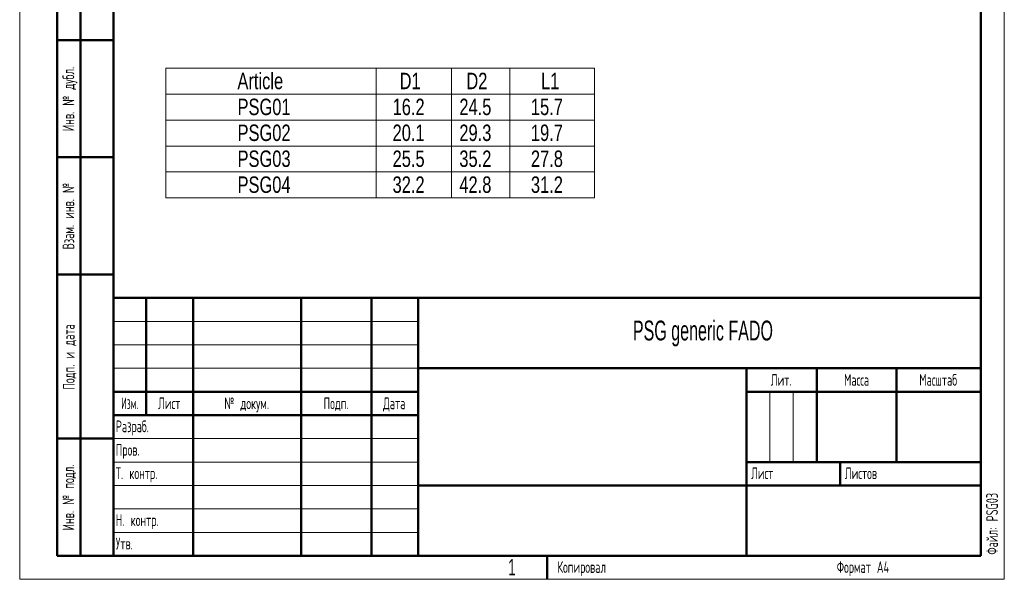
# Model space of a CAD drawing. Header units: millimetres. Extents: x 0 to 210, y 0 to 297.
# Tile 1 of 11: x 0 to 210, y 0 to 119. Entities that reach past the tile are written whole.
import ezdxf

# ---------------------------------------------------------------- set-up
doc = ezdxf.new("R2010")
doc.units = ezdxf.units.MM
doc.layers.add('ОСЕВЫЕ', color=7, linetype='Continuous')
doc.styles.add('SLDTEXTSTYLE0', font='TXT', dxfattribs={"width": 0.605, "bigfont": 'bigfont'})
doc.styles.add('SLDTEXTSTYLE1', font='TXT', dxfattribs={"width": 0.605})
doc.styles.add('SLDTEXTSTYLE2', font='TXT', dxfattribs={"width": 0.52792, "bigfont": 'bigfont'})
doc.styles.add('SLDTEXTSTYLE3', font='TXT', dxfattribs={"width": 0.75})

# ---------------------------------------------------------------- blocks, each defined once
blk = doc.blocks.new('SW_TABLEANNOTATION_0')
at = {"color": 0, "linetype": 'Continuous', "lineweight": 18}
for p, q in [((0, 0), (0, -5.53)), ((0, 0), (44.88, 0)), ((44.88, 0), (44.88, -5.53)), ((44.88, 0), (60.88, 0)), ((60.88, 0), (60.88, -5.53)), ((60.88, 0), (73.34, 0)), ((73.34, 0), (73.34, -5.53)), ((73.34, 0), (91.41, 0)), ((91.41, 0), (91.41, -5.53)), ((0, -5.53), (44.88, -5.53)), ((0, -5.53), (0, -11.05)), ((44.88, -5.53), (60.88, -5.53)), ((44.88, -5.53), (44.88, -11.05)), ((60.88, -5.53), (73.34, -5.53)), ((60.88, -5.53), (60.88, -11.05)), ((73.34, -5.53), (91.41, -5.53)), ((73.34, -5.53), (73.34, -11.05)), ((91.41, -5.53), (91.41, -11.05)), ((0, -11.05), (0, -16.58)), ((0, -11.05), (44.88, -11.05)), ((44.88, -11.05), (44.88, -16.58)), ((44.88, -11.05), (60.88, -11.05)), ((60.88, -11.05), (60.88, -16.58)), ((60.88, -11.05), (73.34, -11.05)), ((73.34, -11.05), (73.34, -16.58)), ((73.34, -11.05), (91.41, -11.05)), ((91.41, -11.05), (91.41, -16.58)), ((0, -16.58), (0, -22.1)), ((0, -16.58), (44.88, -16.58)), ((44.88, -16.58), (44.88, -22.1)), ((44.88, -16.58), (60.88, -16.58)), ((60.88, -16.58), (60.88, -22.1)), ((60.88, -16.58), (73.34, -16.58)), ((73.34, -16.58), (73.34, -22.1)), ((73.34, -16.58), (91.41, -16.58)), ((91.41, -16.58), (91.41, -22.1)), ((0, -22.1), (0, -27.63)), ((0, -22.1), (44.88, -22.1)), ((44.88, -22.1), (44.88, -27.63)), ((44.88, -22.1), (60.88, -22.1)), ((60.88, -22.1), (60.88, -27.63)), ((60.88, -22.1), (73.34, -22.1)), ((73.34, -22.1), (73.34, -27.63)), ((73.34, -22.1), (91.41, -22.1)), ((91.41, -22.1), (91.41, -27.63)), ((0, -27.63), (44.88, -27.63)), ((44.88, -27.63), (60.88, -27.63)), ((60.88, -27.63), (73.34, -27.63)), ((73.34, -27.63), (91.41, -27.63))]:
    blk.add_line(p, q, dxfattribs=at)
at = {"color": 0, "linetype": 'Continuous', "lineweight": 0, "char_height": 3.5, "attachment_point": 1, "style": 'SLDTEXTSTYLE3'}
for s, insert in [('Article', (15.26, -0.95)), ('D1', (49.85, -0.95)), ('D2', (64.08, -0.95)), ('L1', (80.01, -0.95)), ('PSG01', (15.28, -6.48)), ('16.2', (48.35, -6.48)), ('24.5', (62.59, -6.48)), ('15.7', (77.85, -6.48)), ('PSG02', (15.28, -12)), ('20.1', (48.35, -12)), ('29.3', (62.59, -12)), ('19.7', (77.85, -12)), ('PSG03', (15.28, -17.53)), ('25.5', (48.35, -17.53)), ('35.2', (62.59, -17.53)), ('27.8', (77.85, -17.53)), ('PSG04', (15.28, -23.06)), ('32.2', (48.35, -23.06)), ('42.8', (62.59, -23.06)), ('31.2', (77.85, -23.06))]:
    blk.add_mtext(s, dxfattribs=dict(at, insert=insert))

msp = doc.modelspace()

# ---------------------------------------------------------------- linework, layer by layer
at = {"color": 7, "linetype": 'Continuous', "lineweight": 50}
for p, q in [((20, 292), (20, 5)), ((20, 292), (20, 5)), ((20, 5), (20, 292)), ((205, 5), (205, 292)), ((205, 292), (205, 5)), ((8, 5), (8, 150)), ((13, 5), (13, 150)), ((20, 115), (8, 115)), ((20, 90), (8, 90)), ((20, 65), (8, 65)), ((20, 60), (205, 60)), ((20, 60), (20, 5)), ((27, 35), (27, 60)), ((37, 60), (37, 5)), ((60, 60), (60, 5)), ((75, 60), (75, 5)), ((85, 60), (85, 5)), ((85, 45), (205, 45)), ((155, 45), (155, 5)), ((170, 45), (170, 25)), ((187, 45), (187, 25)), ((20, 40), (85, 40)), ((155, 40), (205, 40)), ((20, 35), (85, 35)), ((8, 30), (20, 30)), ((155, 25), (205, 25)), ((175, 25), (175, 20)), ((85, 20), (205, 20)), ((8, 5), (20, 5)), ((20, 5), (205, 5)), ((205, 5), (20, 5)), ((112.5, -0.001), (112.5, 5.001))]:
    msp.add_line(p, q, dxfattribs=at)
at = {"color": 7, "linetype": 'Continuous', "lineweight": 18}
for p, q in [((20, 55), (85, 55)), ((20, 50), (85, 50)), ((20, 45), (85, 45)), ((160, 40), (160, 25)), ((165, 40), (165, 25)), ((20, 30), (85, 30)), ((20, 25), (85, 25)), ((20, 20), (85, 20)), ((20, 15), (85, 15)), ((20, 10), (85, 10))]:
    msp.add_line(p, q, dxfattribs=at)
at = {"layer": 'ОСЕВЫЕ', "lineweight": 18}
for p, q in [((0, 297), (0, 0)), ((210, 297), (210, 0)), ((0, 0), (210, 0))]:
    msp.add_line(p, q, dxfattribs=at)

# ---------------------------------------------------------------- block references
at = {"color": 7, "linetype": 'Continuous', "lineweight": 0}
msp.add_blockref('SW_TABLEANNOTATION_0', (31.181, 108.965), dxfattribs=at)

# ---------------------------------------------------------------- texts
at = {"color": 7, "linetype": 'Continuous', "lineweight": 0, "char_height": 2.5, "rotation": 90, "style": 'SLDTEXTSTYLE0'}
for s, insert, attachment_point in [('Инв. № дубл.', (9.138, 102.408), 2), ('Взам. инв. №', (9.138, 77.433), 2), ('Подп. и дата', (9.224, 47.41), 2), ('Инв. № подл.', (9.138, 17.439), 2), ('Файл: PSG03', (206.138, 5.25), 1)]:
    msp.add_mtext(s, dxfattribs=dict(at, insert=insert, attachment_point=attachment_point))
at = {"color": 7, "linetype": 'Continuous', "lineweight": 0}
for s, insert, char_height, attachment_point, style in [('PSG generic FADO', (145.717, 55.162), 4.23333, 2, 'SLDTEXTSTYLE1'), ('Лит.', (162.414, 43.776), 2.5, 2, 'SLDTEXTSTYLE0'), ('Масса', (178.494, 43.776), 2.5, 2, 'SLDTEXTSTYLE0'), ('Масштаб', (195.903, 43.776), 2.5, 2, 'SLDTEXTSTYLE0'), ('Изм.', (23.462, 38.776), 2.5, 2, 'SLDTEXTSTYLE2'), ('Лист', (31.899, 38.776), 2.5, 2, 'SLDTEXTSTYLE0'), ('№ докум.', (48.414, 38.776), 2.5, 2, 'SLDTEXTSTYLE0'), ('Подп.', (67.489, 38.776), 2.5, 2, 'SLDTEXTSTYLE0'), ('Дата', (79.889, 38.776), 2.5, 2, 'SLDTEXTSTYLE0'), ('Разраб.', (20.5, 33.862), 2.5, 1, 'SLDTEXTSTYLE0'), ('Пров.', (20.5, 28.862), 2.5, 1, 'SLDTEXTSTYLE0'), ('Т. контр.', (20.5, 23.862), 2.5, 1, 'SLDTEXTSTYLE0'), ('Лист', (156, 23.862), 2.5, 1, 'SLDTEXTSTYLE0'), ('Листов', (176, 23.862), 2.5, 1, 'SLDTEXTSTYLE0'), ('Н. контр.', (20.5, 13.862), 2.5, 1, 'SLDTEXTSTYLE0'), ('Утв.', (20.5, 8.862), 2.5, 1, 'SLDTEXTSTYLE0'), ('1', (104.976, 4.317), 3.5, 2, 'SLDTEXTSTYLE1'), ('Копировал', (119.866, 3.862), 2.5, 2, 'SLDTEXTSTYLE0'), ('Формат А4', (179.85, 3.862), 2.5, 2, 'SLDTEXTSTYLE0')]:
    msp.add_mtext(s, dxfattribs=dict(at, insert=insert, char_height=char_height, attachment_point=attachment_point, style=style))

doc.saveas('drawing.dxf')
